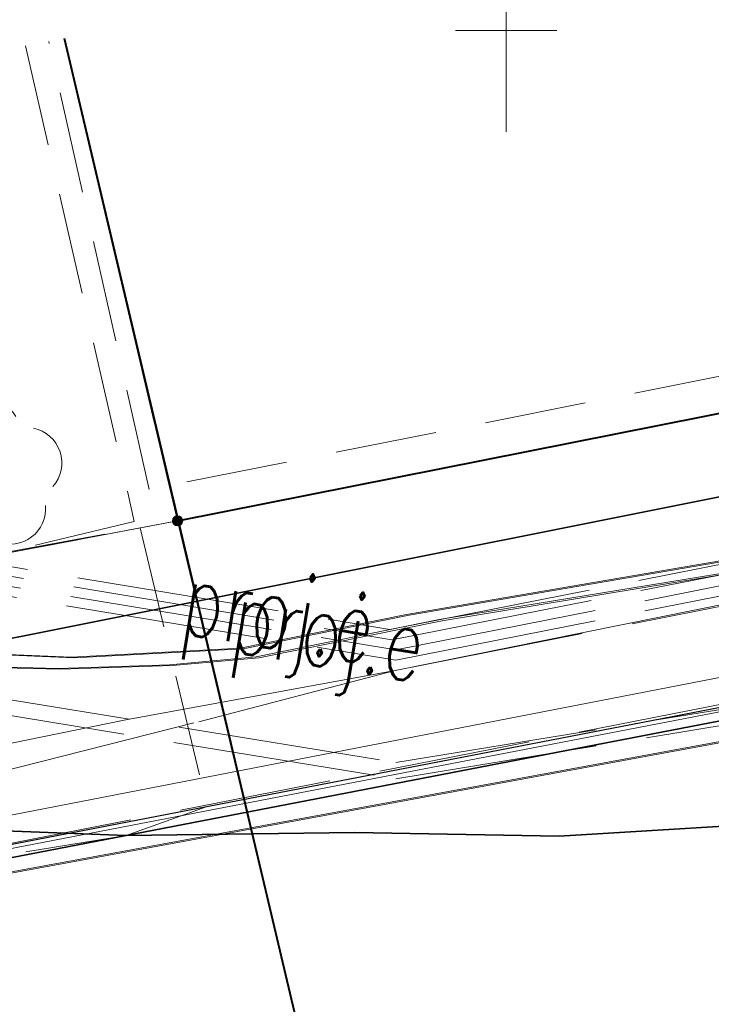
# Model space of a CAD drawing. Header units: metres. Extents: x 6567444 to 13135881, y 5574237 to 11149086.
# Tile 127 of 212: x 6567842.8 to 6567849.62, y 5574569.22 to 5574578.91. Entities that reach past the tile are written whole.
import ezdxf
from ezdxf.enums import TextEntityAlignment as Align

# ---------------------------------------------------------------- set-up
doc = ezdxf.new("R2010")
doc.units = ezdxf.units.M
for name, pattern in [('_MDCP$0$L_0_03', [1, 0.5, -0.5]), ('_MDCP$0$L_0_04', [1.5, 1, -0.5]), ('_MDCP$0$L_2_50', [2.5, 2, -0.5]), ('_MDCP$1$L_0_06', [2, 1.5, -0.5]), ('GE.I.6640.1.468.2024_MDCP_dodatkowe pomiary_12.03.2026$0$L_0_03', [1, 0.5, -0.5]), ('GE.I.6640.1.468.2024_MDCP_dodatkowe pomiary_12.03.2026$0$L_0_04', [1.5, 1, -0.5]), ('GE.I.6640.1.468.2024_MDCP_dodatkowe pomiary_12.03.2026$0$L_0_06', [2, 1.5, -0.5]), ('GE.I.6640.1.468.2024_MDCP_dodatkowe pomiary_12.03.2026$0$L_2_50', [2.5, 2, -0.5])]:
    doc.linetypes.add(name, pattern=pattern)
for name, color, linetype, lineweight in [('_MDCP$0$EGB_DzialkaEwidencyjna', 7, 'Continuous', 18), ('_MDCP$0$EGB_Klasouzytek', 92, 'Continuous', 18), ('_MDCP$0$EGB_KonturUzytkuGruntowego', 92, 'Continuous', 18), ('_MDCP$0$EGB_PunktGraniczny', 7, 'Continuous', 18), ('_MDCP$0$GES_PrzewodElektroenergetyczny', 1, 'Continuous', 18), ('_MDCP$0$GES_PrzewodElektroenergetyczny_Projektowany', 7, 'Continuous', 18), ('_MDCP$0$GES_UrzadzeniaTowarzyszczaceLiniowe', 7, 'Continuous', 18), ('_MDCP$0$KR_ObiektKarto', 7, 'Continuous', 18), ('_MDCP$0$MP_LINIE_REGULAC', 135, 'Continuous', 40), ('_MDCP$0$OT_Komunikacja', 7, 'Continuous', 18), ('_MDCP$0$OT_ZagospodarowanieTerenu', 7, 'Continuous', 18), ('_MDCP$0$OT_ZagospodarowanieTerenu_P', 7, 'Continuous', 18), ('GE.I.6640.1.468.2024_MDCP_dodatkowe pomiary_12.03.2026$0$EGB_DzialkaEwidencyjna', 7, 'Continuous', 18), ('GE.I.6640.1.468.2024_MDCP_dodatkowe pomiary_12.03.2026$0$EGB_Klasouzytek', 92, 'Continuous', 18), ('GE.I.6640.1.468.2024_MDCP_dodatkowe pomiary_12.03.2026$0$EGB_KonturUzytkuGruntowego', 92, 'Continuous', 18), ('GE.I.6640.1.468.2024_MDCP_dodatkowe pomiary_12.03.2026$0$EGB_PunktGraniczny', 7, 'Continuous', 18), ('GE.I.6640.1.468.2024_MDCP_dodatkowe pomiary_12.03.2026$0$GES_PrzewodElektroenergetyczny', 1, 'Continuous', 18), ('GE.I.6640.1.468.2024_MDCP_dodatkowe pomiary_12.03.2026$0$GES_PrzewodElektroenergetyczny_Projektowany', 7, 'Continuous', 18), ('GE.I.6640.1.468.2024_MDCP_dodatkowe pomiary_12.03.2026$0$GES_UrzadzeniaTowarzyszczaceLiniowe', 7, 'Continuous', 18), ('GE.I.6640.1.468.2024_MDCP_dodatkowe pomiary_12.03.2026$0$KR_ObiektKarto', 7, 'Continuous', 18), ('GE.I.6640.1.468.2024_MDCP_dodatkowe pomiary_12.03.2026$0$MP_LINIE_REGULAC', 135, 'Continuous', 40), ('GE.I.6640.1.468.2024_MDCP_dodatkowe pomiary_12.03.2026$0$OT_Komunikacja', 7, 'Continuous', 18), ('GE.I.6640.1.468.2024_MDCP_dodatkowe pomiary_12.03.2026$0$OT_ZagospodarowanieTerenu', 7, 'Continuous', 18), ('GE.I.6640.1.468.2024_MDCP_dodatkowe pomiary_12.03.2026$0$OT_ZagospodarowanieTerenu_P', 7, 'Continuous', 18)]:
    doc.layers.add(name, color=color, linetype=linetype, lineweight=lineweight)
doc.styles.add('_MDCP$0$STANDARD', font='simplex.shx')
doc.styles.add('GE.I.6640.1.468.2024_MDCP_dodatkowe pomiary_12.03.2026$0$STANDARD', font='simplex.shx')

# ---------------------------------------------------------------- blocks, each defined once
blk = doc.blocks.new('_MDCP$0$L_0_02_1')
at = {"color": 0}
blk.add_point((0, 0), dxfattribs=at)
blk = doc.blocks.new('_MDCP$0$L_0_02_2')
at = {"color": 0}
blk.add_point((0, 0), dxfattribs=at)
blk = doc.blocks.new('_MDCP$0$OTZC_S')
at = {"color": 0, "linetype": 'Continuous', "lineweight": 18, "flags": 128}
for points in [[(0, 3), (0, 0)], [(-1, 2), (1, 2)]]:
    blk.add_lwpolyline(points, dxfattribs=at)
blk = doc.blocks.new('_MDCP$0$EGPG_N')
at = {"linetype": 'Continuous', "lineweight": 13}
blk.add_hatch(color=0, dxfattribs=at).paths.add_polyline_path([(0, -0.1, 1), (0, 0.1, 1)])
at = {"color": 0, "linetype": 'Continuous', "lineweight": 13}
blk.add_circle((0, 0), 0.1, dxfattribs=at)
blk = doc.blocks.new('_MDCP$0$other_OTZL')
at = {"linetype": 'Continuous', "lineweight": 18}
blk.add_hatch(color=0, dxfattribs=at).paths.add_polyline_path([(0, -0.072, 1), (0, 0.072, 1)])
at = {"color": 0, "linetype": 'Continuous', "lineweight": 18}
blk.add_circle((0, 0), 0.0721, dxfattribs=at)
for centre, radius, start, end in [((-0.02, 0.82), 0.68, 29.5388, 149.6209), ((-0.8, 0.24), 0.7, 101.6336, 222.6141), ((0.78, 0.24), 0.7, 318.5035, 78.3664), ((-0.46, -0.64), 0.7, 175.1009, 291.5014), ((0.46, -0.66), 0.7, 249.444, 4.8991)]:
    blk.add_arc(centre, radius, start, end, dxfattribs=at)
blk = doc.blocks.new('_MDCP')
at = {"layer": '_MDCP$0$EGB_DzialkaEwidencyjna', "linetype": 'CONTINUOUS', "lineweight": 18}
for p, q in [((6567927.24, 5574590.43), (6567941.2675, 5574593.214)), ((6567844.36, 5574573.98), (6567927.24, 5574590.43)), ((6567844.36, 5574573.98), (6567843.2398, 5574578.7293)), ((6567848.19, 5574557.83), (6567844.36, 5574573.98)), ((6567870.09, 5574563.29), (6567848.19, 5574557.83))]:
    blk.add_line(p, q, dxfattribs=at)
at = {"layer": '_MDCP$0$EGB_DzialkaEwidencyjna', "linetype": 'Continuous', "lineweight": 18}
for p, q in [((6567821.6757, 5574569.6964), (6567844.1143, 5574573.9336)), ((6567844.4177, 5574573.7367), (6567848.1323, 5574558.0733))]:
    blk.add_line(p, q, dxfattribs=at)
at = {"layer": '_MDCP$0$EGB_Klasouzytek', "lineweight": 18}
for points in [[(6567848.19, 5574557.83), (6567844.36, 5574573.98), (6567927.24, 5574590.43), (6567941.2675, 5574593.214)], [(6567927.24, 5574590.43), (6567844.36, 5574573.98), (6567843.2398, 5574578.7293)], [(6567843.2398, 5574578.7293), (6567844.36, 5574573.98)], [(6567844.36, 5574573.98), (6567821.43, 5574569.65), (6567822.1099, 5574574.7551)], [(6567808.43, 5574567.42), (6567810.41, 5574567.57), (6567821.43, 5574569.65), (6567844.36, 5574573.98), (6567848.19, 5574557.83), (6567841.64, 5574556.2), (6567819.81, 5574551.02), (6567814.7, 5574549.3), (6567811.96, 5574548.85), (6567810.34, 5574548.58), (6567809.02, 5574546.47), (6567805.83, 5574540.63), (6567799.4957, 5574570.5017)]]:
    blk.add_lwpolyline(points, dxfattribs=at)
at = {"layer": '_MDCP$0$EGB_KonturUzytkuGruntowego', "linetype": '_MDCP$0$L_0_03', "lineweight": 18}
for points in [[(6567801.1986, 5574570.822), (6567802.86, 5574569.02), (6567804.83, 5574568.19), (6567806.57, 5574567.77), (6567808.43, 5574567.42), (6567810.41, 5574567.57), (6567821.43, 5574569.65), (6567844.36, 5574573.98), (6567927.24, 5574590.43), (6567941.2675, 5574593.214)], [(6567941.2675, 5574593.214), (6567927.24, 5574590.43), (6567844.36, 5574573.98), (6567843.2398, 5574578.7293)], [(6567843.2398, 5574578.7293), (6567844.36, 5574573.98), (6567821.43, 5574569.65), (6567810.41, 5574567.57), (6567808.43, 5574567.42), (6567806.57, 5574567.77), (6567804.83, 5574568.19), (6567802.86, 5574569.02), (6567801.1986, 5574570.822)]]:
    blk.add_lwpolyline(points, dxfattribs=at)
at = {"layer": '_MDCP$0$EGB_PunktGraniczny'}
blk.add_point((6567844.36, 5574573.98), dxfattribs=at)
at = {"layer": '_MDCP$0$GES_PrzewodElektroenergetyczny', "color": 1, "linetype": 'Continuous', "lineweight": 18}
for points in [[(6567843.851, 5574572.022), (6567846.504, 5574572.507), (6567904.056, 5574584.117), (6567941.5772, 5574591.5032)], [(6567941.6998, 5574590.8263), (6567913.546, 5574584.736), (6567896.457, 5574581.162), (6567869.797, 5574575.977), (6567836.168, 5574569.49), (6567832.242, 5574569.66), (6567816.374, 5574566.316), (6567813.013, 5574566.911), (6567806.7305, 5574571.8624)], [(6567822.0562, 5574574.745), (6567824.602, 5574570.09), (6567825.359, 5574567.886), (6567832.368, 5574569.487), (6567836.074, 5574569.29), (6567851.858, 5574572.191), (6567852.687, 5574572.343), (6567881.006, 5574577.874)], [(6567850.798, 5574573.638), (6567846.937, 5574573.008), (6567845.133, 5574572.64), (6567844.28, 5574572.563), (6567843.183, 5574572.526), (6567842.317, 5574572.548)], [(6567850.827, 5574573.632), (6567846.965, 5574572.994), (6567845.161, 5574572.632), (6567844.308, 5574572.556), (6567843.211, 5574572.519), (6567842.345, 5574572.541)], [(6567841.751, 5574572.704), (6567843.314, 5574572.638), (6567844.977, 5574572.727), (6567846.614, 5574573.058), (6567850.951, 5574573.801)], [(6567841.779, 5574572.697), (6567843.342, 5574572.631), (6567845.005, 5574572.72), (6567846.642, 5574573.051), (6567850.98, 5574573.794)], [(6567822.0329, 5574574.7406), (6567824.573, 5574570.096), (6567824.614, 5574569.975), (6567824.883, 5574569.193), (6567825.12, 5574568.504), (6567825.301, 5574567.978), (6567825.33, 5574567.893), (6567832.34, 5574569.494), (6567836.046, 5574569.297), (6567851.829, 5574572.198)], [(6567822.0329, 5574574.7406), (6567824.573, 5574570.096), (6567824.614, 5574569.975), (6567824.883, 5574569.193), (6567825.12, 5574568.504), (6567825.301, 5574567.978), (6567825.33, 5574567.893), (6567832.34, 5574569.494), (6567836.046, 5574569.297), (6567851.829, 5574572.198)], [(6567806.0321, 5574571.7311), (6567812.677, 5574566.511), (6567815.844, 5574565.821), (6567824.712, 5574567.844), (6567824.96, 5574567.901), (6567825.301, 5574567.978), (6567831.944, 5574569.494), (6567836.004, 5574569.78), (6567850.342, 5574572.562), (6567858.325, 5574574.715)], [(6567807.121, 5574571.9359), (6567811.964, 5574568.067), (6567813.088, 5574567.068), (6567815.78, 5574566.586), (6567823.795, 5574568.2), (6567824.616, 5574568.388), (6567824.869, 5574568.446), (6567825.12, 5574568.504), (6567831.924, 5574570.064), (6567835.883, 5574570.397), (6567843.851, 5574572.022)]]:
    blk.add_lwpolyline(points, dxfattribs=at)
at = {"layer": '_MDCP$0$GES_PrzewodElektroenergetyczny_Projektowany', "color": 1, "linetype": '_MDCP$0$L_2_50', "lineweight": 18}
for points in [[(6567835.8198, 5574577.3337), (6567836.49, 5574576.76), (6567840.91, 5574573.83), (6567846.45, 5574572.91), (6567907.11, 5574584.87), (6567938.68, 5574591.1), (6567941.5478, 5574591.6655)], [(6567835.6868, 5574577.3086), (6567836.42, 5574576.68), (6567840.87, 5574573.74), (6567846.47, 5574572.81), (6567910.19, 5574585.38), (6567938.7, 5574591), (6567941.5659, 5574591.5656)], [(6567835.5698, 5574577.2866), (6567836.36, 5574576.61), (6567840.84, 5574573.64), (6567846.51, 5574572.71), (6567910.21, 5574585.28), (6567938.72, 5574590.9), (6567941.5841, 5574591.4655)], [(6567941.6009, 5574591.3722), (6567938.76, 5574590.8), (6567914.57, 5574585.93), (6567846.504, 5574572.507), (6567844.52, 5574571.99), (6567821.82, 5574566.24), (6567812.21, 5574565.66), (6567801.39, 5574565.29), (6567790.9237, 5574562.7135)], [(6567836.71, 5574574.06), (6567839.44, 5574572.75), (6567846.51, 5574571.6), (6567864.66, 5574574.57), (6567902.69, 5574583.47), (6567941.6404, 5574591.1543)], [(6567836.75, 5574573.88), (6567839.39, 5574572.61), (6567846.51, 5574571.44), (6567864.69, 5574574.42), (6567902.72, 5574583.32), (6567941.6679, 5574591.0023)], [(6567835.437, 5574577.2617), (6567836.29, 5574576.53), (6567840.8, 5574573.55), (6567846.51, 5574572.61), (6567914.55, 5574586.03), (6567915.66, 5574586.39)]]:
    blk.add_lwpolyline(points, dxfattribs=at)
at = {"layer": '_MDCP$0$GES_UrzadzeniaTowarzyszczaceLiniowe', "color": 7, "linetype": 'Continuous', "lineweight": 35, "flags": 128}
blk.add_lwpolyline([(6567835.698, 5574571.421), (6567849.91, 5574574.26), (6567850.452, 5574572.154), (6567836.01, 5574569.37), (6567835.698, 5574571.421)], dxfattribs=at)
at = {"layer": '_MDCP$0$MP_LINIE_REGULAC', "linetype": 'Continuous'}
for points in [[(6567844.36, 5574573.98), (6567934.21, 5574591.81), (6567941.2747, 5574593.1745)], [(6567822.725, 5574553.2001), (6567826.384, 5574557.6502), (6567847.1964, 5574562.0197), (6567843.2445, 5574578.7301)]]:
    blk.add_lwpolyline(points, dxfattribs=at)
at = {"layer": '_MDCP$0$OT_Komunikacja', "color": 7, "linetype": '_MDCP$1$L_0_06', "lineweight": 18}
blk.add_lwpolyline([(6567870.69, 5574567.61), (6567854.92, 5574563.97), (6567850.42, 5574563.07), (6567847.84, 5574562.43), (6567842.08, 5574560.99), (6567840.14, 5574560.43), (6567838.28, 5574559.74), (6567836.48, 5574558.91), (6567834.74, 5574557.88), (6567833.15, 5574556.73), (6567831.64, 5574555.37), (6567830.23, 5574553.94), (6567829, 5574552.37), (6567807.49, 5574557.68), (6567808.795, 5574564.52), (6567812.22, 5574565.02), (6567813.716, 5574565.299), (6567818.846, 5574566.258), (6567831.918, 5574568.701), (6567838.5, 5574569.98), (6567852.66, 5574572.75), (6567861.62, 5574574.56), (6567874.02, 5574577.02)], dxfattribs=at)
at = {"layer": '_MDCP$0$OT_Komunikacja', "color": 7, "linetype": '_MDCP$0$L_0_04', "lineweight": 18}
blk.add_lwpolyline([(6567835.7667, 5574577.3237), (6567837.06, 5574575.17), (6567840.936, 5574573.868), (6567842.66, 5574573.67), (6567843.99, 5574573.91), (6567844.65, 5574571.169), (6567843.852, 5574570.883), (6567839.61, 5574570.195), (6567836.336, 5574569.527), (6567822.082, 5574566.864), (6567812.22, 5574565.02), (6567808.965, 5574564.551), (6567810.547, 5574568.148), (6567812.7198, 5574572.9889)], dxfattribs=at)
at = {"layer": '_MDCP$0$OT_Komunikacja', "color": 7, "linetype": 'Continuous', "lineweight": 35}
blk.add_lwpolyline([(6567829.8482, 5574576.2105), (6567830.95, 5574575.28), (6567832.887, 5574574.117), (6567834.522, 5574573.326), (6567836.265, 5574572.66), (6567837.883, 5574572.056), (6567839.153, 5574571.698), (6567840.441, 5574571.277), (6567841.631, 5574571.042), (6567842.57, 5574570.93), (6567843.852, 5574570.883), (6567846.102, 5574570.912), (6567848.118, 5574570.876), (6567850.709, 5574571.034), (6567855.267, 5574571.468)], dxfattribs=at)
at = {"layer": '_MDCP$0$OT_Komunikacja', "color": 7, "linetype": 'Continuous', "lineweight": 25, "flags": 128}
blk.add_lwpolyline([(6567838.5, 5574569.98), (6567854.901, 5574573.15)], dxfattribs=at)
at = {"layer": '_MDCP$0$OT_ZagospodarowanieTerenu', "color": 7, "linetype": '_MDCP$0$L_0_04', "lineweight": 18}
for points in [[(6567886.3179, 5574586.8315), (6567887.344, 5574582.505), (6567886.63, 5574582.72), (6567844.08, 5574574.29), (6567843.0899, 5574578.7011)], [(6567842.8623, 5574578.6582), (6567843.933, 5574573.973), (6567842.66, 5574573.67)]]:
    blk.add_lwpolyline(points, dxfattribs=at)
at = {"layer": '_MDCP$0$EGB_DzialkaEwidencyjna', "linetype": 'Continuous', "xscale": 0.5, "yscale": 0.5, "zscale": 0.5}
for name, rotation in [('_MDCP$0$L_0_02_1', 103.27), ('_MDCP$0$L_0_02_2', 11.23), ('_MDCP$0$L_0_02_1', 190.69), ('_MDCP$0$L_0_02_2', 103.27), ('_MDCP$0$L_0_02_2', 283.34), ('_MDCP$0$L_0_02_1', 11.23), ('_MDCP$0$L_0_02_2', 190.69), ('_MDCP$0$L_0_02_1', 283.34)]:
    blk.add_blockref(name, (6567844.36, 5574573.98), dxfattribs=dict(at, rotation=rotation))
at = {"layer": '_MDCP$0$EGB_PunktGraniczny', "linetype": 'Continuous', "xscale": 0.5, "yscale": 0.5, "zscale": 0.5}
blk.add_blockref('_MDCP$0$EGPG_N', (6567844.36, 5574573.98), dxfattribs=at)
at = {"layer": '_MDCP$0$KR_ObiektKarto', "linetype": 'Continuous', "xscale": 0.5, "yscale": 0.5, "zscale": 0.5}
blk.add_blockref('_MDCP$0$OTZC_S', (6567847.596, 5574577.809), dxfattribs=at)
at = {"layer": '_MDCP$0$OT_ZagospodarowanieTerenu_P', "color": 96, "linetype": 'Continuous', "xscale": 0.5, "yscale": 0.5, "zscale": 0.5}
blk.add_blockref('_MDCP$0$other_OTZL', (6567842.48, 5574574.43), dxfattribs=at)
at = {"layer": '_MDCP$0$GES_PrzewodElektroenergetyczny_Projektowany', "color": 1, "lineweight": 15, "style": '_MDCP$0$STANDARD', "width": 0.66}
for p in [(6567845.3645, 5574573.0903), (6567845.8566, 5574572.9119)]:
    blk.add_text('proj.e', height=0.75, rotation=-9.4, dxfattribs=at).set_placement(p, align=Align.MIDDLE_CENTER)
blk = doc.blocks.new('GE.I.6640.1.468.2024_MDCP_dodatkowe pomiary_12.03.2026$0$L_0_02_1')
at = {"color": 0}
blk.add_point((0, 0), dxfattribs=at)
blk = doc.blocks.new('GE.I.6640.1.468.2024_MDCP_dodatkowe pomiary_12.03.2026$0$L_0_02_2')
at = {"color": 0}
blk.add_point((0, 0), dxfattribs=at)
blk = doc.blocks.new('GE.I.6640.1.468.2024_MDCP_dodatkowe pomiary_12.03.2026$0$OTZC_S')
at = {"color": 0, "linetype": 'Continuous', "lineweight": 18, "flags": 128}
for points in [[(0, 3), (0, 0)], [(-1, 2), (1, 2)]]:
    blk.add_lwpolyline(points, dxfattribs=at)
blk = doc.blocks.new('GE.I.6640.1.468.2024_MDCP_dodatkowe pomiary_12.03.2026$0$EGPG_N')
at = {"linetype": 'Continuous', "lineweight": 13}
blk.add_hatch(color=0, dxfattribs=at).paths.add_polyline_path([(0, -0.1, 1), (0, 0.1, 1)])
at = {"color": 0, "linetype": 'Continuous', "lineweight": 13}
blk.add_circle((0, 0), 0.1, dxfattribs=at)
blk = doc.blocks.new('GE.I.6640.1.468.2024_MDCP_dodatkowe pomiary_12.03.2026$0$other_OTZL')
at = {"linetype": 'Continuous', "lineweight": 18}
blk.add_hatch(color=0, dxfattribs=at).paths.add_polyline_path([(0, -0.072, 1), (0, 0.072, 1)])
at = {"color": 0, "linetype": 'Continuous', "lineweight": 18}
blk.add_circle((0, 0), 0.0721, dxfattribs=at)
for centre, radius, start, end in [((-0.02, 0.82), 0.68, 29.5388, 149.6209), ((-0.8, 0.24), 0.7, 101.6336, 222.6141), ((0.78, 0.24), 0.7, 318.5035, 78.3664), ((-0.46, -0.64), 0.7, 175.1009, 291.5014), ((0.46, -0.66), 0.7, 249.444, 4.8991)]:
    blk.add_arc(centre, radius, start, end, dxfattribs=at)
blk = doc.blocks.new('GE.I.6640.1.468.2024_MDCP_dodatkowe pomiary_12.03.2026')
at = {"layer": 'GE.I.6640.1.468.2024_MDCP_dodatkowe pomiary_12.03.2026$0$EGB_DzialkaEwidencyjna', "linetype": 'CONTINUOUS', "lineweight": 18}
for p, q in [((6567927.24, 5574590.43), (6567941.2675, 5574593.214)), ((6567844.36, 5574573.98), (6567927.24, 5574590.43)), ((6567844.36, 5574573.98), (6567843.2398, 5574578.7293)), ((6567848.19, 5574557.83), (6567844.36, 5574573.98)), ((6567870.09, 5574563.29), (6567848.19, 5574557.83))]:
    blk.add_line(p, q, dxfattribs=at)
at = {"layer": 'GE.I.6640.1.468.2024_MDCP_dodatkowe pomiary_12.03.2026$0$EGB_DzialkaEwidencyjna', "linetype": 'Continuous', "lineweight": 18}
for p, q in [((6567821.6757, 5574569.6964), (6567844.1143, 5574573.9336)), ((6567844.4177, 5574573.7367), (6567848.1323, 5574558.0733))]:
    blk.add_line(p, q, dxfattribs=at)
at = {"layer": 'GE.I.6640.1.468.2024_MDCP_dodatkowe pomiary_12.03.2026$0$EGB_Klasouzytek', "lineweight": 18}
for points in [[(6567848.19, 5574557.83), (6567844.36, 5574573.98), (6567927.24, 5574590.43), (6567941.2675, 5574593.214)], [(6567927.24, 5574590.43), (6567844.36, 5574573.98), (6567843.2398, 5574578.7293)], [(6567843.2398, 5574578.7293), (6567844.36, 5574573.98)], [(6567844.36, 5574573.98), (6567821.43, 5574569.65), (6567822.1099, 5574574.7551)], [(6567808.43, 5574567.42), (6567810.41, 5574567.57), (6567821.43, 5574569.65), (6567844.36, 5574573.98), (6567848.19, 5574557.83), (6567841.64, 5574556.2), (6567819.81, 5574551.02), (6567814.7, 5574549.3), (6567811.96, 5574548.85), (6567810.34, 5574548.58), (6567809.02, 5574546.47), (6567805.83, 5574540.63), (6567799.4957, 5574570.5017)]]:
    blk.add_lwpolyline(points, dxfattribs=at)
at = {"layer": 'GE.I.6640.1.468.2024_MDCP_dodatkowe pomiary_12.03.2026$0$EGB_KonturUzytkuGruntowego', "linetype": 'GE.I.6640.1.468.2024_MDCP_dodatkowe pomiary_12.03.2026$0$L_0_03', "lineweight": 18}
for points in [[(6567801.1986, 5574570.822), (6567802.86, 5574569.02), (6567804.83, 5574568.19), (6567806.57, 5574567.77), (6567808.43, 5574567.42), (6567810.41, 5574567.57), (6567821.43, 5574569.65), (6567844.36, 5574573.98), (6567927.24, 5574590.43), (6567941.2675, 5574593.214)], [(6567941.2675, 5574593.214), (6567927.24, 5574590.43), (6567844.36, 5574573.98), (6567843.2398, 5574578.7293)], [(6567843.2398, 5574578.7293), (6567844.36, 5574573.98), (6567821.43, 5574569.65), (6567810.41, 5574567.57), (6567808.43, 5574567.42), (6567806.57, 5574567.77), (6567804.83, 5574568.19), (6567802.86, 5574569.02), (6567801.1986, 5574570.822)]]:
    blk.add_lwpolyline(points, dxfattribs=at)
at = {"layer": 'GE.I.6640.1.468.2024_MDCP_dodatkowe pomiary_12.03.2026$0$EGB_PunktGraniczny'}
blk.add_point((6567844.36, 5574573.98), dxfattribs=at)
at = {"layer": 'GE.I.6640.1.468.2024_MDCP_dodatkowe pomiary_12.03.2026$0$GES_PrzewodElektroenergetyczny', "color": 1, "linetype": 'Continuous', "lineweight": 18}
for points in [[(6567843.851, 5574572.022), (6567846.504, 5574572.507), (6567904.056, 5574584.117), (6567941.5772, 5574591.5032)], [(6567941.6998, 5574590.8263), (6567913.546, 5574584.736), (6567896.457, 5574581.162), (6567869.797, 5574575.977), (6567836.168, 5574569.49), (6567832.242, 5574569.66), (6567816.374, 5574566.316), (6567813.013, 5574566.911), (6567806.7305, 5574571.8624)], [(6567822.0562, 5574574.745), (6567824.602, 5574570.09), (6567825.359, 5574567.886), (6567832.368, 5574569.487), (6567836.074, 5574569.29), (6567851.858, 5574572.191), (6567852.687, 5574572.343), (6567881.006, 5574577.874)], [(6567850.798, 5574573.638), (6567846.937, 5574573.008), (6567845.133, 5574572.64), (6567844.28, 5574572.563), (6567843.183, 5574572.526), (6567842.317, 5574572.548)], [(6567850.827, 5574573.632), (6567846.965, 5574572.994), (6567845.161, 5574572.632), (6567844.308, 5574572.556), (6567843.211, 5574572.519), (6567842.345, 5574572.541)], [(6567841.751, 5574572.704), (6567843.314, 5574572.638), (6567844.977, 5574572.727), (6567846.614, 5574573.058), (6567850.951, 5574573.801)], [(6567841.779, 5574572.697), (6567843.342, 5574572.631), (6567845.005, 5574572.72), (6567846.642, 5574573.051), (6567850.98, 5574573.794)], [(6567822.0329, 5574574.7406), (6567824.573, 5574570.096), (6567824.614, 5574569.975), (6567824.883, 5574569.193), (6567825.12, 5574568.504), (6567825.301, 5574567.978), (6567825.33, 5574567.893), (6567832.34, 5574569.494), (6567836.046, 5574569.297), (6567851.829, 5574572.198)], [(6567822.0329, 5574574.7406), (6567824.573, 5574570.096), (6567824.614, 5574569.975), (6567824.883, 5574569.193), (6567825.12, 5574568.504), (6567825.301, 5574567.978), (6567825.33, 5574567.893), (6567832.34, 5574569.494), (6567836.046, 5574569.297), (6567851.829, 5574572.198)], [(6567806.0321, 5574571.7311), (6567812.677, 5574566.511), (6567815.844, 5574565.821), (6567824.712, 5574567.844), (6567824.96, 5574567.901), (6567825.301, 5574567.978), (6567831.944, 5574569.494), (6567836.004, 5574569.78), (6567850.342, 5574572.562), (6567858.325, 5574574.715)], [(6567807.121, 5574571.9359), (6567811.964, 5574568.067), (6567813.088, 5574567.068), (6567815.78, 5574566.586), (6567823.795, 5574568.2), (6567824.616, 5574568.388), (6567824.869, 5574568.446), (6567825.12, 5574568.504), (6567831.924, 5574570.064), (6567835.883, 5574570.397), (6567843.851, 5574572.022)]]:
    blk.add_lwpolyline(points, dxfattribs=at)
at = {"layer": 'GE.I.6640.1.468.2024_MDCP_dodatkowe pomiary_12.03.2026$0$GES_PrzewodElektroenergetyczny_Projektowany', "color": 1, "linetype": 'GE.I.6640.1.468.2024_MDCP_dodatkowe pomiary_12.03.2026$0$L_2_50', "lineweight": 18}
for points in [[(6567835.8198, 5574577.3337), (6567836.49, 5574576.76), (6567840.91, 5574573.83), (6567846.45, 5574572.91), (6567907.11, 5574584.87), (6567938.68, 5574591.1), (6567941.5478, 5574591.6655)], [(6567835.6868, 5574577.3086), (6567836.42, 5574576.68), (6567840.87, 5574573.74), (6567846.47, 5574572.81), (6567910.19, 5574585.38), (6567938.7, 5574591), (6567941.5659, 5574591.5656)], [(6567835.5698, 5574577.2866), (6567836.36, 5574576.61), (6567840.84, 5574573.64), (6567846.51, 5574572.71), (6567910.21, 5574585.28), (6567938.72, 5574590.9), (6567941.5841, 5574591.4655)], [(6567941.6009, 5574591.3722), (6567938.76, 5574590.8), (6567914.57, 5574585.93), (6567846.504, 5574572.507), (6567844.52, 5574571.99), (6567821.82, 5574566.24), (6567812.21, 5574565.66), (6567801.39, 5574565.29), (6567790.9237, 5574562.7135)], [(6567836.71, 5574574.06), (6567839.44, 5574572.75), (6567846.51, 5574571.6), (6567864.66, 5574574.57), (6567902.69, 5574583.47), (6567941.6404, 5574591.1543)], [(6567836.75, 5574573.88), (6567839.39, 5574572.61), (6567846.51, 5574571.44), (6567864.69, 5574574.42), (6567902.72, 5574583.32), (6567941.6679, 5574591.0023)], [(6567835.437, 5574577.2617), (6567836.29, 5574576.53), (6567840.8, 5574573.55), (6567846.51, 5574572.61), (6567914.55, 5574586.03), (6567915.66, 5574586.39)]]:
    blk.add_lwpolyline(points, dxfattribs=at)
at = {"layer": 'GE.I.6640.1.468.2024_MDCP_dodatkowe pomiary_12.03.2026$0$GES_UrzadzeniaTowarzyszczaceLiniowe', "color": 7, "linetype": 'Continuous', "lineweight": 35, "flags": 128}
blk.add_lwpolyline([(6567835.698, 5574571.421), (6567849.91, 5574574.26), (6567850.452, 5574572.154), (6567836.01, 5574569.37), (6567835.698, 5574571.421)], dxfattribs=at)
at = {"layer": 'GE.I.6640.1.468.2024_MDCP_dodatkowe pomiary_12.03.2026$0$MP_LINIE_REGULAC', "linetype": 'Continuous'}
for points in [[(6567844.36, 5574573.98), (6567934.21, 5574591.81), (6567941.2747, 5574593.1745)], [(6567822.725, 5574553.2001), (6567826.384, 5574557.6502), (6567847.1964, 5574562.0197), (6567843.2445, 5574578.7301)]]:
    blk.add_lwpolyline(points, dxfattribs=at)
at = {"layer": 'GE.I.6640.1.468.2024_MDCP_dodatkowe pomiary_12.03.2026$0$OT_Komunikacja', "color": 7, "linetype": 'GE.I.6640.1.468.2024_MDCP_dodatkowe pomiary_12.03.2026$0$L_0_06', "lineweight": 18}
blk.add_lwpolyline([(6567870.69, 5574567.61), (6567854.92, 5574563.97), (6567850.42, 5574563.07), (6567847.84, 5574562.43), (6567842.08, 5574560.99), (6567840.14, 5574560.43), (6567838.28, 5574559.74), (6567836.48, 5574558.91), (6567834.74, 5574557.88), (6567833.15, 5574556.73), (6567831.64, 5574555.37), (6567830.23, 5574553.94), (6567829, 5574552.37), (6567807.49, 5574557.68), (6567808.795, 5574564.52), (6567812.22, 5574565.02), (6567813.716, 5574565.299), (6567818.846, 5574566.258), (6567831.918, 5574568.701), (6567838.5, 5574569.98), (6567852.66, 5574572.75), (6567861.62, 5574574.56), (6567874.02, 5574577.02)], dxfattribs=at)
at = {"layer": 'GE.I.6640.1.468.2024_MDCP_dodatkowe pomiary_12.03.2026$0$OT_Komunikacja', "color": 7, "linetype": 'GE.I.6640.1.468.2024_MDCP_dodatkowe pomiary_12.03.2026$0$L_0_04', "lineweight": 18}
blk.add_lwpolyline([(6567835.7667, 5574577.3237), (6567837.06, 5574575.17), (6567840.936, 5574573.868), (6567842.66, 5574573.67), (6567843.99, 5574573.91), (6567844.65, 5574571.169), (6567843.852, 5574570.883), (6567839.61, 5574570.195), (6567836.336, 5574569.527), (6567822.082, 5574566.864), (6567812.22, 5574565.02), (6567808.965, 5574564.551), (6567810.547, 5574568.148), (6567812.7198, 5574572.9889)], dxfattribs=at)
at = {"layer": 'GE.I.6640.1.468.2024_MDCP_dodatkowe pomiary_12.03.2026$0$OT_Komunikacja', "color": 7, "linetype": 'Continuous', "lineweight": 35}
blk.add_lwpolyline([(6567829.8482, 5574576.2105), (6567830.95, 5574575.28), (6567832.887, 5574574.117), (6567834.522, 5574573.326), (6567836.265, 5574572.66), (6567837.883, 5574572.056), (6567839.153, 5574571.698), (6567840.441, 5574571.277), (6567841.631, 5574571.042), (6567842.57, 5574570.93), (6567843.852, 5574570.883), (6567846.102, 5574570.912), (6567848.118, 5574570.876), (6567850.709, 5574571.034), (6567855.267, 5574571.468)], dxfattribs=at)
at = {"layer": 'GE.I.6640.1.468.2024_MDCP_dodatkowe pomiary_12.03.2026$0$OT_Komunikacja', "color": 7, "linetype": 'Continuous', "lineweight": 25, "flags": 128}
blk.add_lwpolyline([(6567838.5, 5574569.98), (6567854.901, 5574573.15)], dxfattribs=at)
at = {"layer": 'GE.I.6640.1.468.2024_MDCP_dodatkowe pomiary_12.03.2026$0$OT_ZagospodarowanieTerenu', "color": 7, "linetype": 'GE.I.6640.1.468.2024_MDCP_dodatkowe pomiary_12.03.2026$0$L_0_04', "lineweight": 18}
for points in [[(6567886.3179, 5574586.8315), (6567887.344, 5574582.505), (6567886.63, 5574582.72), (6567844.08, 5574574.29), (6567843.0899, 5574578.7011)], [(6567842.8623, 5574578.6582), (6567843.933, 5574573.973), (6567842.66, 5574573.67)]]:
    blk.add_lwpolyline(points, dxfattribs=at)
at = {"layer": 'GE.I.6640.1.468.2024_MDCP_dodatkowe pomiary_12.03.2026$0$EGB_DzialkaEwidencyjna', "linetype": 'Continuous', "xscale": 0.5, "yscale": 0.5, "zscale": 0.5}
for name, rotation in [('GE.I.6640.1.468.2024_MDCP_dodatkowe pomiary_12.03.2026$0$L_0_02_1', 103.27), ('GE.I.6640.1.468.2024_MDCP_dodatkowe pomiary_12.03.2026$0$L_0_02_2', 11.23), ('GE.I.6640.1.468.2024_MDCP_dodatkowe pomiary_12.03.2026$0$L_0_02_1', 190.69), ('GE.I.6640.1.468.2024_MDCP_dodatkowe pomiary_12.03.2026$0$L_0_02_2', 103.27), ('GE.I.6640.1.468.2024_MDCP_dodatkowe pomiary_12.03.2026$0$L_0_02_2', 283.34), ('GE.I.6640.1.468.2024_MDCP_dodatkowe pomiary_12.03.2026$0$L_0_02_1', 11.23), ('GE.I.6640.1.468.2024_MDCP_dodatkowe pomiary_12.03.2026$0$L_0_02_2', 190.69), ('GE.I.6640.1.468.2024_MDCP_dodatkowe pomiary_12.03.2026$0$L_0_02_1', 283.34)]:
    blk.add_blockref(name, (6567844.36, 5574573.98), dxfattribs=dict(at, rotation=rotation))
at = {"layer": 'GE.I.6640.1.468.2024_MDCP_dodatkowe pomiary_12.03.2026$0$EGB_PunktGraniczny', "linetype": 'Continuous', "xscale": 0.5, "yscale": 0.5, "zscale": 0.5}
blk.add_blockref('GE.I.6640.1.468.2024_MDCP_dodatkowe pomiary_12.03.2026$0$EGPG_N', (6567844.36, 5574573.98), dxfattribs=at)
at = {"layer": 'GE.I.6640.1.468.2024_MDCP_dodatkowe pomiary_12.03.2026$0$KR_ObiektKarto', "linetype": 'Continuous', "xscale": 0.5, "yscale": 0.5, "zscale": 0.5}
blk.add_blockref('GE.I.6640.1.468.2024_MDCP_dodatkowe pomiary_12.03.2026$0$OTZC_S', (6567847.596, 5574577.809), dxfattribs=at)
at = {"layer": 'GE.I.6640.1.468.2024_MDCP_dodatkowe pomiary_12.03.2026$0$OT_ZagospodarowanieTerenu_P', "color": 96, "linetype": 'Continuous', "xscale": 0.5, "yscale": 0.5, "zscale": 0.5}
blk.add_blockref('GE.I.6640.1.468.2024_MDCP_dodatkowe pomiary_12.03.2026$0$other_OTZL', (6567842.48, 5574574.43), dxfattribs=at)
at = {"layer": 'GE.I.6640.1.468.2024_MDCP_dodatkowe pomiary_12.03.2026$0$GES_PrzewodElektroenergetyczny_Projektowany', "color": 1, "lineweight": 15, "style": 'GE.I.6640.1.468.2024_MDCP_dodatkowe pomiary_12.03.2026$0$STANDARD', "width": 0.66}
for p in [(6567845.3645, 5574573.0903), (6567845.8566, 5574572.9119)]:
    blk.add_text('proj.e', height=0.75, rotation=-9.4, dxfattribs=at).set_placement(p, align=Align.MIDDLE_CENTER)

msp = doc.modelspace()

# ---------------------------------------------------------------- block references
at = {"layer": 'Defpoints'}
msp.add_blockref('GE.I.6640.1.468.2024_MDCP_dodatkowe pomiary_12.03.2026', (0, 0), dxfattribs=at)

# ---------------------------------------------------------------- next in the draw order: block references
msp.add_blockref('_MDCP', (0, 0))

doc.saveas('drawing.dxf')
